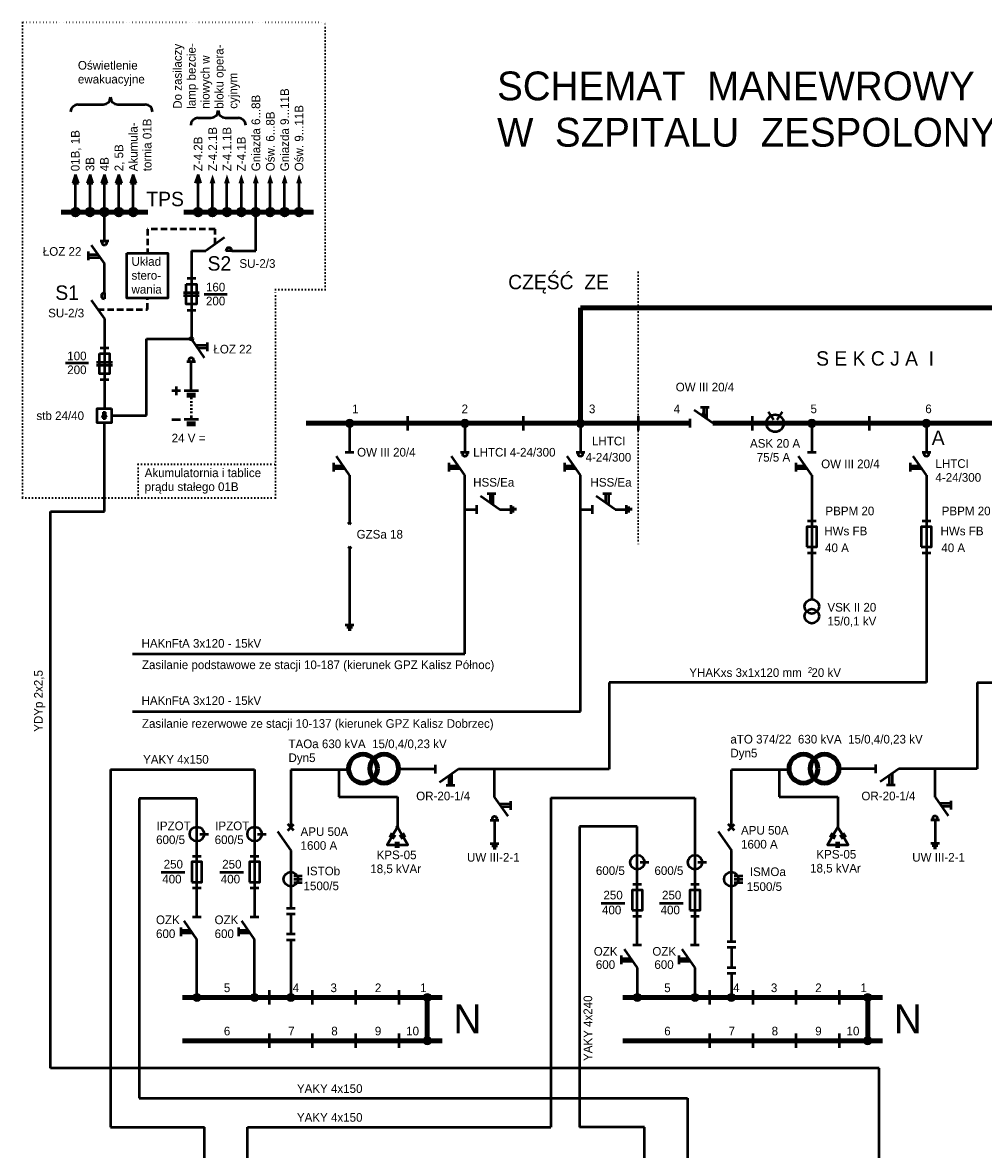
# Model space of a CAD drawing. Header units: millimetres. Extents: x 6 to 795, y 24 to 834.
# Tile 5 of 6: x 12 to 345, y 443 to 834. Entities that reach past the tile are written whole.
import ezdxf
from ezdxf.enums import TextEntityAlignment as Align

# ---------------------------------------------------------------- set-up
doc = ezdxf.new("R2010")
doc.units = ezdxf.units.MM
doc.linetypes.add('ACAD_ISO07W100', pattern=[3, 0, -3])
doc.linetypes.add('DASHED2', pattern=[9.525, 6.35, -3.175])
for name, color, linetype in [('Napisy nn N', 7, 'Continuous'), ('Napisy nn R', 5, 'Continuous'), ('Napisy ogólne', 7, 'Continuous'), ('Napisy pr.stałego', 6, 'Continuous'), ('Napisy ŚN 15 kV', 1, 'Continuous'), ('Sieć nn N', 7, 'Continuous'), ('Sieć nn R', 5, 'Continuous'), ('Sieć pr.stałego', 6, 'Continuous'), ('Sieć ŚN 15 kV', 1, 'Continuous')]:
    doc.layers.add(name, color=color, linetype=linetype)

# ---------------------------------------------------------------- blocks, each defined once
blk = doc.blocks.new('odł')
at = {"layer": 'Sieć ŚN 15 kV', "linetype": 'Continuous', "lineweight": 50}
for p, q in [((0, 0), (-6.55, 4.59)), ((-4.28, 5.59), (-1.28, 5.59)), ((-3.28, 5.59), (-3.28, 2.29)), ((-2.28, 5.59), (-2.27, 1.59)), ((-8, 1.5), (-8, -1.5))]:
    blk.add_line(p, q, dxfattribs=at)
blk = doc.blocks.new('bm')
at = {"layer": 'Sieć ŚN 15 kV', "linetype": 'Continuous', "lineweight": 50}
for p, q in [((-1.5, 0), (1.5, 0)), ((-1.5, -11.02), (1.5, -11.02))]:
    blk.add_line(p, q, dxfattribs=at)
blk.add_lwpolyline([(-1.75, -9), (1.75, -9), (1.75, -2), (-1.75, -2)], close=True, dxfattribs=at)
blk = doc.blocks.new('rozł')
at = {"layer": 'Sieć ŚN 15 kV', "linetype": 'Continuous', "lineweight": 50}
for p, q in [((-1.51, 0), (1.49, 0)), ((-5.59, -3.72), (-5.59, -6.72)), ((-0.01, -8), (-4.59, -1.45)), ((-5.59, -4.72), (-2.3, -4.72)), ((-5.59, -5.72), (-1.6, -5.73))]:
    blk.add_line(p, q, dxfattribs=at)
blk.add_circle((-0.01, -0.75), 0.75, dxfattribs=at)
blk = doc.blocks.new('tr')
at = {"layer": 'Sieć ŚN 15 kV', "color": 7, "linetype": 'Continuous', "lineweight": 100, "ltscale": 0.5}
blk.add_circle((-12.32, 0.14), 5, dxfattribs=at)
at = {"layer": 'Sieć ŚN 15 kV', "linetype": 'Continuous', "lineweight": 100, "ltscale": 0.5}
blk.add_circle((-5, 0.14), 5, dxfattribs=at)
blk = doc.blocks.new('wył')
at = {"layer": 'Sieć nn N', "linetype": 'Continuous', "lineweight": 50, "ltscale": 0.5}
for p, q in [((1.06, 6.94), (-1.06, 9.06)), ((-1.06, 6.94), (1.06, 9.06)), ((-4.62, 6.55), (0, 0))]:
    blk.add_line(p, q, dxfattribs=at)
blk = doc.blocks.new('przekł3')
at = {"layer": 'Sieć nn N', "linetype": 'Continuous', "lineweight": 50, "ltscale": 0.5}
for p, q in [((0.99, 1.15), (3.99, 1.15)), ((0.99, 0), (3.99, 0)), ((0.99, -1.14), (3.99, -1.14))]:
    blk.add_line(p, q, dxfattribs=at)
blk.add_circle((0, 0), 2.5, dxfattribs=at)
blk = doc.blocks.new('łśs')
at = {"layer": 'Sieć nn N', "linetype": 'Continuous', "lineweight": 50, "ltscale": 0.5}
for p, q in [((-1.5, 0), (1.5, 0)), ((-1.5, -2), (1.5, -2)), ((0, -2), (0, -9)), ((-1.5, -9), (1.5, -9)), ((-1.5, -11.02), (1.5, -11.02))]:
    blk.add_line(p, q, dxfattribs=at)
blk = doc.blocks.new('odłnn')
at = {"layer": 'Sieć nn N', "linetype": 'Continuous', "lineweight": 50, "ltscale": 0.5}
for p, q in [((-1.5, 8), (1.5, 8)), ((-5.59, 4.28), (-5.59, 1.28)), ((-4.59, 6.55), (0, 0)), ((-5.59, 3.28), (-2.29, 3.28)), ((-1.59, 2.27), (-5.59, 2.27))]:
    blk.add_line(p, q, dxfattribs=at)
blk = doc.blocks.new('beznn')
at = {"layer": 'Sieć nn N', "linetype": 'Continuous', "lineweight": 50, "ltscale": 0.5}
for p, q in [((-1.5, 11.02), (1.5, 11.02)), ((-1.5, 0), (1.5, 0))]:
    blk.add_line(p, q, dxfattribs=at)
blk.add_lwpolyline([(-1.75, 2.02), (1.75, 2.02), (1.75, 9.02), (-1.75, 9.02)], close=True, dxfattribs=at)
blk = doc.blocks.new('przekł1')
at = {"layer": 'Sieć nn N', "linetype": 'Continuous', "lineweight": 50, "ltscale": 0.5}
blk.add_line((0.99, 0), (3.99, 0), dxfattribs=at)
blk.add_circle((0, 0), 2.5, dxfattribs=at)
blk = doc.blocks.new('prost')
at = {"layer": 'Sieć pr.stałego', "linetype": 'Continuous', "lineweight": 50, "ltscale": 0.5}
for p, q in [((0, 0), (-1.5, 0)), ((0, -1.5), (0, 1.5)), ((3, 1.5), (0, 0)), ((2.99, -1.5), (0, 0)), ((2.99, -1.5), (2.99, 1.5)), ((4.49, 0), (2.99, 0))]:
    blk.add_line(p, q, dxfattribs=at)
blk.add_lwpolyline([(-3.38, 5.03), (6.62, 5.03), (6.62, -4.97), (-3.38, -4.97)], close=True, dxfattribs=at)
blk = doc.blocks.new('bps')
at = {"layer": 'Sieć pr.stałego', "linetype": 'Continuous', "lineweight": 50, "ltscale": 0.35}
for p, q in [((-1.5, 11.02), (1.5, 11.02)), ((-2.75, 6.03), (2.75, 6.03)), ((-2.75, 5.01), (2.75, 5.01)), ((-1.5, 0), (1.5, 0))]:
    blk.add_line(p, q, dxfattribs=at)
blk.add_lwpolyline([(-1.75, 9.02), (1.75, 9.02), (1.75, 2.02), (-1.75, 2.02)], close=True, dxfattribs=at)
blk = doc.blocks.new('styps')
at = {"layer": 'Sieć pr.stałego', "linetype": 'Continuous', "lineweight": 50, "ltscale": 0.35}
for p, q in [((0, 9.06), (0, 6.94)), ((-4.62, 6.55), (0, 0))]:
    blk.add_line(p, q, dxfattribs=at)
blk.add_arc((0, 8), 1.06, 90, 270, dxfattribs=at)
blk = doc.blocks.new('rozłps')
at = {"layer": 'Sieć pr.stałego', "linetype": 'Continuous', "lineweight": 50, "ltscale": 0.35}
for p, q in [((-1.5, 8), (1.5, 8)), ((-5.59, 4.28), (-5.59, 1.28)), ((-4.59, 6.55), (0, 0)), ((-5.59, 3.28), (-2.29, 3.28)), ((-5.59, 2.28), (-1.59, 2.27))]:
    blk.add_line(p, q, dxfattribs=at)
blk.add_circle((0, 7.25), 0.75, dxfattribs=at)

msp = doc.modelspace()

# ---------------------------------------------------------------- hatches: boundary and pattern name
at = {"layer": 'Napisy ŚN 15 kV', "linetype": 'Continuous', "lineweight": 50, "ltscale": 0.35}
h = msp.add_hatch(color=256, dxfattribs=at)
edge = h.paths.add_edge_path()
edge.add_arc((125.03, 695), 1.4, 0, 360)
h = msp.add_hatch(color=256, dxfattribs=at)
edge = h.paths.add_edge_path()
edge.add_arc((164.99, 695), 1.4, 0, 360)
h = msp.add_hatch(color=256, dxfattribs=at)
edge = h.paths.add_edge_path()
edge.add_arc((205.07, 695), 1.4, 0, 360)
h = msp.add_hatch(color=256, dxfattribs=at)
edge = h.paths.add_edge_path()
edge.add_arc((285.3, 695), 1.4, 0, 360)
h = msp.add_hatch(color=256, dxfattribs=at)
edge = h.paths.add_edge_path()
edge.add_arc((325.01, 695), 1.4, 0, 360)
at = {"layer": 'Sieć nn N', "linetype": 'Continuous', "lineweight": 0, "ltscale": 0.5}
h = msp.add_hatch(color=256, dxfattribs=at)
edge = h.paths.add_edge_path()
edge.add_arc((121.29, 574.79), 0.5, 0, 360)
h = msp.add_hatch(color=256, dxfattribs=at)
edge = h.paths.add_edge_path()
edge.add_arc((274, 574.79), 0.5, 0, 360)
h = msp.add_hatch(color=256, dxfattribs=at)
edge = h.paths.add_edge_path()
edge.add_arc((141.6, 554.92), 0.5, 0, 360)
h = msp.add_hatch(color=256, dxfattribs=at)
edge = h.paths.add_edge_path()
edge.add_arc((294.31, 554.92), 0.5, 0, 360)
h = msp.add_hatch(color=256, dxfattribs=at)
edge = h.paths.add_edge_path()
edge.add_arc((72.07, 495.84), 1.4, 0, 360)
h = msp.add_hatch(color=256, dxfattribs=at)
edge = h.paths.add_edge_path()
edge.add_arc((92.07, 495.84), 1.4, 0, 360)
h = msp.add_hatch(color=256, dxfattribs=at)
edge = h.paths.add_edge_path()
edge.add_arc((104.63, 495.84), 1.4, 0, 360)
h = msp.add_hatch(color=256, dxfattribs=at)
edge = h.paths.add_edge_path()
edge.add_arc((151.96, 495.84), 1.4, 0, 360)
h = msp.add_hatch(color=256, dxfattribs=at)
edge = h.paths.add_edge_path()
edge.add_arc((224.78, 495.84), 1.4, 0, 360)
h = msp.add_hatch(color=256, dxfattribs=at)
edge = h.paths.add_edge_path()
edge.add_arc((244.77, 495.84), 1.4, 0, 360)
h = msp.add_hatch(color=256, dxfattribs=at)
edge = h.paths.add_edge_path()
edge.add_arc((257.39, 495.84), 1.4, 0, 360)
h = msp.add_hatch(color=256, dxfattribs=at)
edge = h.paths.add_edge_path()
edge.add_arc((304.67, 495.84), 1.4, 0, 360)
h = msp.add_hatch(color=256, dxfattribs=at)
edge = h.paths.add_edge_path()
edge.add_arc((151.96, 480.84), 1.4, 0, 360)
h = msp.add_hatch(color=256, dxfattribs=at)
edge = h.paths.add_edge_path()
edge.add_arc((304.67, 480.84), 1.4, 0, 360)
at = {"layer": 'Sieć pr.stałego', "linetype": 'Continuous', "lineweight": 50, "ltscale": 0.35}
for points in [[(30.99, 778.27), (29.99, 781.34), (29, 778.27)], [(36, 778.27), (35, 781.34), (34.01, 778.27)], [(41, 778.27), (40, 781.34), (39, 778.27)], [(46, 778.27), (45, 781.34), (44.01, 778.27)], [(50.98, 778.27), (49.98, 781.34), (48.99, 778.27)], [(73.48, 778.27), (72.49, 781.34), (71.49, 778.27)], [(78.48, 778.27), (77.49, 781.34), (76.49, 778.27)], [(83.48, 778.27), (82.49, 781.34), (81.49, 778.27)], [(88.48, 778.27), (87.49, 781.34), (86.49, 778.27)], [(93.48, 778.27), (92.49, 781.34), (91.49, 778.27)], [(98.48, 778.27), (97.49, 781.34), (96.49, 778.27)], [(103.48, 778.27), (102.49, 781.34), (101.49, 778.27)], [(108.48, 778.27), (107.49, 781.34), (106.49, 778.27)]]:
    msp.add_hatch(color=256, dxfattribs=at).paths.add_polyline_path(points)
h = msp.add_hatch(color=256, dxfattribs=at)
edge = h.paths.add_edge_path()
edge.add_arc((29.99, 768.27), 1.4, 0, 360)
h = msp.add_hatch(color=256, dxfattribs=at)
edge = h.paths.add_edge_path()
edge.add_arc((35.01, 768.27), 1.4, 0, 360)
h = msp.add_hatch(color=256, dxfattribs=at)
edge = h.paths.add_edge_path()
edge.add_arc((40, 768.27), 1.4, 0, 360)
h = msp.add_hatch(color=256, dxfattribs=at)
edge = h.paths.add_edge_path()
edge.add_arc((45, 768.27), 1.4, 0, 360)
h = msp.add_hatch(color=256, dxfattribs=at)
edge = h.paths.add_edge_path()
edge.add_arc((49.99, 768.27), 1.4, 0, 360)
h = msp.add_hatch(color=256, dxfattribs=at)
edge = h.paths.add_edge_path()
edge.add_arc((72.49, 768.27), 1.4, 0, 360)
h = msp.add_hatch(color=256, dxfattribs=at)
edge = h.paths.add_edge_path()
edge.add_arc((77.49, 768.27), 1.4, 0, 360)
h = msp.add_hatch(color=256, dxfattribs=at)
edge = h.paths.add_edge_path()
edge.add_arc((82.49, 768.27), 1.4, 0, 360)
h = msp.add_hatch(color=256, dxfattribs=at)
edge = h.paths.add_edge_path()
edge.add_arc((87.49, 768.27), 1.4, 0, 360)
h = msp.add_hatch(color=256, dxfattribs=at)
edge = h.paths.add_edge_path()
edge.add_arc((92.49, 768.27), 1.4, 0, 360)
h = msp.add_hatch(color=256, dxfattribs=at)
edge = h.paths.add_edge_path()
edge.add_arc((97.49, 768.27), 1.4, 0, 360)
h = msp.add_hatch(color=256, dxfattribs=at)
edge = h.paths.add_edge_path()
edge.add_arc((102.49, 768.27), 1.4, 0, 360)
h = msp.add_hatch(color=256, dxfattribs=at)
edge = h.paths.add_edge_path()
edge.add_arc((107.49, 768.27), 1.4, 0, 360)
h = msp.add_hatch(color=6, dxfattribs=at)
edge = h.paths.add_edge_path()
edge.add_arc((70.14, 724.29), 0.5, 0, 360)
at = {"layer": 'Sieć ŚN 15 kV', "linetype": 'Continuous', "lineweight": 0}
h = msp.add_hatch(color=256, dxfattribs=at)
edge = h.paths.add_edge_path()
edge.add_arc((164.99, 665.11), 0.5, 0, 360)
h = msp.add_hatch(color=256, dxfattribs=at)
edge = h.paths.add_edge_path()
edge.add_arc((205.07, 665.11), 0.5, 0, 360)
h = msp.add_hatch(color=256, dxfattribs=at)
edge = h.paths.add_edge_path()
edge.add_arc((175.3, 575.04), 0.5, 0, 360)
h = msp.add_hatch(color=256, dxfattribs=at)
edge = h.paths.add_edge_path()
edge.add_arc((328.02, 575.19), 0.5, 0, 360)

# ---------------------------------------------------------------- linework, layer by layer
at = {"layer": 'Napisy nn N', "color": 7, "linetype": 'Continuous', "lineweight": 50, "ltscale": 0.5}
for p, q in [((59.71, 539.3), (67.9, 539.3)), ((80.01, 539.3), (88.21, 539.3)), ((212.2, 528.59), (220.4, 528.59)), ((232.51, 528.59), (240.7, 528.59))]:
    msp.add_line(p, q, dxfattribs=at)
at = {"layer": 'Napisy ogólne', "color": 6, "linetype": 'Continuous', "lineweight": 50, "ltscale": 0.35}
for p, q in [((30.77, 805.59), (39.6, 805.59)), ((44.6, 805.59), (54.17, 805.59)), ((72.43, 800.97), (76.95, 800.97)), ((81.95, 800.97), (86.48, 800.97))]:
    msp.add_line(p, q, dxfattribs=at)
for centre, start, end in [((30.77, 803.09), 90, 180), ((39.6, 808.09), 270, 0), ((44.6, 808.09), 180, 270), ((54.17, 803.09), 0, 90), ((76.95, 803.47), 270, 0), ((81.95, 803.47), 180, 270), ((72.43, 798.47), 90, 180), ((86.48, 798.47), 0, 90)]:
    msp.add_arc(centre, 2.5, start, end, dxfattribs=at)
at = {"layer": 'Napisy pr.stałego', "color": 6, "linetype": 'Continuous', "lineweight": 50, "ltscale": 0.35}
for p, q in [((74.64, 739.83), (82.61, 739.83)), ((26.54, 715.96), (34.51, 715.96))]:
    msp.add_line(p, q, dxfattribs=at)
at = {"layer": 'Napisy ŚN 15 kV', "linetype": 'Continuous', "lineweight": 0, "ltscale": 0.35}
for centre in [(125.03, 695), (164.99, 695), (205.07, 695), (285.3, 695), (325.01, 695)]:
    msp.add_circle(centre, 1.4, dxfattribs=at)
at = {"layer": 'Sieć nn N', "linetype": 'Continuous', "lineweight": 50, "ltscale": 0.5}
for p, q in [((42.08, 574.86), (92.08, 574.86)), ((42.08, 574.86), (42.08, 450.84)), ((92.08, 574.86), (92.08, 523.84)), ((124.69, 574.8), (104.69, 574.8)), ((104.69, 574.8), (104.69, 554.8)), ((121.29, 574.8), (121.29, 565.45)), ((257.39, 554.86), (257.39, 574.8)), ((277.4, 574.8), (257.4, 574.8)), ((274, 574.8), (274, 565.45)), ((72.08, 564.86), (52.08, 564.86)), ((52.08, 564.86), (52.08, 460.84)), ((72.08, 523.84), (72.08, 564.86)), ((121.29, 565.45), (141.6, 565.45)), ((141.6, 565.45), (141.6, 554.92)), ((194.78, 565.09), (244.78, 565.09)), ((194.78, 565.09), (194.78, 450.84)), ((244.78, 565.09), (244.78, 514.07)), ((274, 565.45), (294.31, 565.45)), ((294.31, 565.45), (294.31, 554.92)), ((138.76, 551.97), (140.52, 551.03)), ((139.13, 552.67), (140.89, 551.72)), ((142.32, 551.65), (144.02, 552.71)), ((142.74, 550.99), (144.43, 552.05)), ((224.78, 555.09), (204.78, 555.09)), ((204.78, 555.09), (204.78, 450.84)), ((224.78, 514.07), (224.78, 555.09)), ((291.47, 551.97), (293.23, 551.03)), ((291.84, 552.67), (293.61, 551.72)), ((295.03, 551.65), (296.73, 552.71)), ((295.45, 550.99), (297.15, 552.05)), ((141.21, 547.77), (141.21, 549.77)), ((142, 547.77), (142, 549.77)), ((293.92, 547.77), (293.92, 549.77)), ((294.71, 547.77), (294.71, 549.77)), ((104.63, 546.86), (104.63, 526.86)), ((257.39, 515.26), (257.39, 546.86)), ((72.08, 495.84), (72.08, 515.84)), ((92.07, 495.84), (92.07, 515.84)), ((104.63, 515.84), (104.63, 495.84)), ((224.78, 506.07), (224.78, 495.84)), ((244.77, 506.07), (244.77, 495.84)), ((257.39, 504.24), (257.39, 495.84)), ((97.07, 498.34), (97.07, 493.34)), ((112.07, 498.34), (112.07, 493.34)), ((127.07, 498.34), (127.07, 493.34)), ((142.07, 498.34), (142.07, 493.34)), ((249.78, 498.34), (249.78, 493.34)), ((264.78, 498.34), (264.78, 493.34)), ((279.78, 498.34), (279.78, 493.34)), ((294.78, 498.34), (294.78, 493.34)), ((97.07, 483.34), (97.07, 478.34)), ((112.07, 483.34), (112.07, 478.34)), ((127.07, 483.34), (127.07, 478.34)), ((142.07, 483.34), (142.07, 478.34)), ((249.78, 483.34), (249.78, 478.34)), ((264.78, 483.34), (264.78, 478.34)), ((279.78, 483.34), (279.78, 478.34)), ((294.78, 483.34), (294.78, 478.34)), ((52.08, 460.84), (242.21, 460.84)), ((242.21, 460.84), (242.21, 419.02)), ((42.08, 450.84), (74.66, 450.84)), ((74.66, 419.02), (74.66, 450.84)), ((89.58, 419.02), (89.58, 450.84)), ((89.58, 450.84), (194.78, 450.84)), ((227.29, 450.84), (204.78, 450.84)), ((227.29, 419.02), (227.29, 450.84))]:
    msp.add_line(p, q, dxfattribs=at)
at = {"layer": 'Sieć nn N', "linetype": 'Continuous', "lineweight": 140, "ltscale": 0.5}
for p, q in [((67.07, 495.84), (157.07, 495.84)), ((151.96, 495.84), (151.96, 480.84)), ((219.78, 495.84), (309.78, 495.84)), ((304.67, 495.84), (304.67, 480.84)), ((67.07, 480.84), (157.07, 480.84)), ((219.78, 480.84), (309.78, 480.84))]:
    msp.add_line(p, q, dxfattribs=at)
at = {"layer": 'Sieć nn N', "linetype": 'Continuous', "lineweight": 50, "ltscale": 0.5}
for points in [[(139.63, 551.51), (138.05, 548.77), (141.21, 548.77)], [(143.18, 552.19), (141.6, 554.92), (140.02, 552.19)], [(142, 548.77), (145.15, 548.78), (143.57, 551.51)], [(292.34, 551.51), (290.77, 548.77), (293.92, 548.77)], [(295.89, 552.19), (294.31, 554.92), (292.74, 552.19)], [(294.71, 548.77), (297.87, 548.78), (296.29, 551.51)]]:
    msp.add_lwpolyline(points, dxfattribs=at)
at = {"layer": 'Sieć nn N', "linetype": 'Continuous', "lineweight": 0, "ltscale": 0.5}
for centre, radius in [((141.6, 554.92), 0.5), ((72.07, 495.84), 1.4), ((92.07, 495.84), 1.4), ((104.63, 495.84), 1.4), ((151.96, 495.84), 1.4), ((224.78, 495.84), 1.4), ((244.77, 495.84), 1.4), ((257.39, 495.84), 1.4), ((304.67, 495.84), 1.4), ((151.96, 480.84), 1.4), ((304.67, 480.84), 1.4)]:
    msp.add_circle(centre, radius, dxfattribs=at)
at = {"layer": 'Sieć nn R', "linetype": 'Continuous', "lineweight": 50, "ltscale": 0.35}
for p, q in [((40, 664.42), (40, 695.19)), ((21.25, 471.31), (21.25, 664.42)), ((21.25, 664.42), (40, 664.42)), ((308.69, 471.31), (21.25, 471.31)), ((308.69, 328.71), (308.69, 471.31))]:
    msp.add_line(p, q, dxfattribs=at)
at = {"layer": 'Sieć pr.stałego', "color": 6, "linetype": 'ACAD_ISO07W100', "lineweight": 35, "ltscale": 0.35}
for p, q in [((116.59, 834.02), (11.61, 834.02)), ((11.61, 834.02), (11.61, 669.11)), ((116.59, 741.47), (116.59, 834.02)), ((99.34, 669.11), (99.34, 741.47)), ((99.34, 741.47), (116.59, 741.47)), ((51.7, 669.11), (51.7, 680.86)), ((51.7, 680.86), (99.34, 680.86)), ((11.61, 669.11), (99.34, 669.11))]:
    msp.add_line(p, q, dxfattribs=at)
at = {"layer": 'Sieć pr.stałego', "linetype": 'Continuous', "lineweight": 50, "ltscale": 0.35}
for p, q in [((29.99, 781.34), (29, 778.27)), ((29, 778.27), (30.99, 778.27)), ((30.99, 778.27), (29.99, 781.34)), ((29.99, 768.27), (29.99, 778.27)), ((35, 781.34), (34.01, 778.27)), ((34.01, 778.27), (36, 778.27)), ((36, 778.27), (35, 781.34)), ((35.01, 768.27), (35.01, 778.27)), ((40, 781.34), (39, 778.27)), ((39, 778.27), (41, 778.27)), ((41, 778.27), (40, 781.34)), ((40, 768.27), (40, 778.27)), ((45, 781.34), (44.01, 778.27)), ((44.01, 778.27), (46, 778.27)), ((46, 778.27), (45, 781.34)), ((45, 768.27), (45, 778.27)), ((49.98, 781.34), (48.99, 778.27)), ((48.99, 778.27), (50.98, 778.27)), ((50.98, 778.27), (49.98, 781.34)), ((49.99, 768.27), (49.99, 778.27)), ((72.49, 781.34), (71.49, 778.27)), ((73.48, 778.27), (72.49, 781.34)), ((72.49, 768.27), (72.49, 778.27)), ((77.49, 768.27), (77.49, 778.27)), ((82.49, 768.27), (82.49, 778.27)), ((87.49, 768.27), (87.49, 778.27)), ((92.49, 768.27), (92.49, 778.27)), ((97.49, 768.27), (97.49, 778.27)), ((102.49, 768.27), (102.49, 778.27)), ((107.49, 768.27), (107.49, 778.27)), ((40, 758.27), (40, 768.27)), ((40, 740.27), (40, 750.27))]:
    msp.add_line(p, q, dxfattribs=at)
at = {"layer": 'Sieć pr.stałego', "linetype": 'Continuous', "lineweight": 140, "ltscale": 0.35}
msp.add_line((25, 768.27), (55, 768.27), dxfattribs=at)
at = {"layer": 'Sieć pr.stałego', "color": 6, "linetype": 'Continuous', "lineweight": 140, "ltscale": 0.35}
msp.add_line((67.5, 768.27), (112.5, 768.27), dxfattribs=at)
at = {"layer": 'Sieć pr.stałego', "color": 6, "linetype": 'Continuous', "lineweight": 50, "ltscale": 0.35}
for p, q in [((92.51, 754.86), (92.51, 768.27)), ((70.14, 754.86), (75.14, 754.86)), ((70.14, 754.86), (70.14, 724.29)), ((84.2, 754.86), (92.51, 754.86)), ((40, 731.21), (40, 700.19)), ((54.59, 697.69), (54.59, 724.29)), ((54.59, 724.29), (70.14, 724.29)), ((70.12, 706.29), (70.12, 716.29)), ((42.5, 697.69), (54.59, 697.69))]:
    msp.add_line(p, q, dxfattribs=at)
at = {"layer": 'Sieć pr.stałego', "color": 6, "linetype": 'DASHED2', "lineweight": 50, "ltscale": 0.35}
for p, q in [((78.42, 762.32), (54.88, 762.32)), ((54.88, 762.32), (54.88, 754.04)), ((78.42, 757.17), (78.42, 762.32)), ((54.88, 734.49), (54.88, 738.4)), ((37.69, 734.49), (54.88, 734.49))]:
    msp.add_line(p, q, dxfattribs=at)
at = {"layer": 'Sieć pr.stałego', "linetype": 'Continuous', "lineweight": 50, "ltscale": 0.5}
for p, q in [((64.88, 707.79), (64.88, 704.79)), ((66.38, 706.29), (63.38, 706.29)), ((72.62, 706.29), (67.62, 706.29)), ((70.12, 704.77), (70.12, 703.37)), ((70.12, 702.72), (70.12, 702.12)), ((70.12, 701.55), (70.12, 700.94)), ((70.12, 700.28), (70.12, 699.67)), ((63.38, 696.29), (66.38, 696.29)), ((72.62, 696.29), (67.62, 696.29)), ((70.12, 699.07), (70.12, 698.46)), ((70.12, 697.69), (70.12, 696.29))]:
    msp.add_line(p, q, dxfattribs=at)
at = {"layer": 'Sieć pr.stałego', "linetype": 'Continuous', "lineweight": 100, "ltscale": 0.5}
for p, q in [((71.62, 704.77), (68.62, 704.77)), ((71.62, 694.77), (68.62, 694.77))]:
    msp.add_line(p, q, dxfattribs=at)
at = {"layer": 'Sieć pr.stałego', "color": 6, "linetype": 'Continuous', "lineweight": 50, "ltscale": 0.35}
msp.add_lwpolyline([(47.78, 754.04), (61.99, 754.04), (61.99, 738.4), (47.78, 738.4)], close=True, dxfattribs=at)
at = {"layer": 'Sieć pr.stałego', "linetype": 'Continuous', "lineweight": 50, "ltscale": 0.35}
for centre in [(29.99, 768.27), (35.01, 768.27), (40, 768.27), (45, 768.27), (49.99, 768.27), (72.49, 768.27), (77.49, 768.27), (82.49, 768.27), (87.49, 768.27), (92.49, 768.27), (97.49, 768.27), (102.49, 768.27), (107.49, 768.27)]:
    msp.add_circle(centre, 1.4, dxfattribs=at)
at = {"layer": 'Sieć pr.stałego', "color": 6, "linetype": 'Continuous', "lineweight": 50, "ltscale": 0.35}
msp.add_circle((70.14, 724.29), 0.5, dxfattribs=at)
at = {"layer": 'Sieć ŚN 15 kV', "linetype": 'ACAD_ISO07W100', "lineweight": 35, "ltscale": 0.35}
msp.add_line((225.1, 747.47), (225.1, 652.66), dxfattribs=at)
at = {"layer": 'Sieć ŚN 15 kV', "linetype": 'Continuous', "lineweight": 140}
for p, q in [((205.07, 735), (705, 735)), ((205.07, 735), (205.07, 695)), ((110, 695), (243, 695)), ((251, 695), (401, 695))]:
    msp.add_line(p, q, dxfattribs=at)
at = {"layer": 'Sieć ŚN 15 kV', "linetype": 'Continuous', "lineweight": 50}
for p, q in [((145.07, 697.5), (145.07, 692.5)), ((185.15, 697.5), (185.15, 692.5)), ((225.1, 697.5), (225.1, 692.5)), ((264.6, 697.5), (264.6, 692.5)), ((270.1, 698.96), (271.99, 696.17)), ((275.04, 698.96), (273.15, 696.17)), ((305.14, 697.5), (305.14, 692.5)), ((125.03, 695), (125.03, 685)), ((164.99, 695), (164.99, 685)), ((205.07, 695), (205.07, 685)), ((285.3, 695), (285.3, 685)), ((325.01, 695), (325.01, 685)), ((125.03, 677), (125.03, 659.99)), ((164.99, 614.98), (164.99, 677)), ((205.07, 595.08), (205.07, 677)), ((285.3, 677), (285.3, 633.96)), ((325.01, 677), (325.01, 605.04)), ((164.99, 665.11), (168.99, 665.11)), ((176.99, 665.11), (180.99, 665.11)), ((180.99, 663.61), (180.99, 666.61)), ((181.76, 664.11), (181.76, 666.11)), ((182.56, 664.7), (182.56, 665.7)), ((205.07, 665.11), (209.07, 665.11)), ((217.07, 665.11), (221.07, 665.11)), ((221.07, 663.61), (221.07, 666.61)), ((221.84, 664.11), (221.84, 666.11)), ((222.64, 664.7), (222.64, 665.7)), ((125.03, 659.99), (124.51, 660.76)), ((125.03, 659.99), (125.56, 660.76)), ((125.03, 652.29), (124.51, 651.53)), ((125.03, 652.29), (125.56, 651.53)), ((125.03, 652.29), (125.03, 625.09)), ((123.53, 625.09), (126.53, 625.09)), ((124.04, 624.31), (126.04, 624.31)), ((124.53, 623.52), (125.53, 623.52)), ((49.78, 614.98), (164.99, 614.98)), ((325.01, 605.04), (215.07, 605.04)), ((49.78, 595.08), (205.07, 595.08)), ((173.81, 549.21), (176.81, 549.21)), ((174.31, 548.44), (176.31, 548.44)), ((174.81, 547.64), (175.81, 547.64)), ((326.52, 549.36), (329.52, 549.36)), ((327.03, 548.58), (329.03, 548.58)), ((327.52, 547.78), (328.52, 547.78))]:
    msp.add_line(p, q, dxfattribs=at)
at = {"layer": 'Sieć ŚN 15 kV', "linetype": 'Continuous', "lineweight": 50, "ltscale": 0.5}
for p, q in [((215.07, 605.04), (215.07, 575.04)), ((342.65, 605.04), (445.05, 605.04)), ((342.65, 605.04), (342.65, 575.19)), ((154.78, 575.04), (141.99, 575.04)), ((215.07, 575.04), (162.78, 575.04)), ((175.3, 565.21), (175.3, 575.04)), ((307.49, 575.19), (294.71, 575.19)), ((342.65, 575.19), (315.49, 575.19)), ((328.02, 565.36), (328.02, 575.19)), ((175.31, 557.21), (175.31, 549.21)), ((328.02, 557.36), (328.02, 549.36))]:
    msp.add_line(p, q, dxfattribs=at)
at = {"layer": 'Sieć ŚN 15 kV', "linetype": 'Continuous', "lineweight": 50}
for centre, radius in [((272.57, 695), 3), ((285.3, 631.46), 2.5)]:
    msp.add_circle(centre, radius, dxfattribs=at)
at = {"layer": 'Sieć ŚN 15 kV', "color": 7, "linetype": 'Continuous', "lineweight": 50, "ltscale": 0.5}
msp.add_circle((285.3, 628.1), 2.5, dxfattribs=at)
at = {"layer": 'Sieć ŚN 15 kV', "linetype": 'Continuous', "lineweight": 50}
for p in [(247.61, 698.39), (247.61, 698.39), (248.17, 697.83), (248.17, 697.83), (248.74, 697.26), (248.74, 697.26)]:
    msp.add_point(p, dxfattribs=at)

# ---------------------------------------------------------------- block references
at = {"layer": 'Sieć nn N', "linetype": 'Continuous', "lineweight": 50}
for name, p in [('wył', (104.63, 546.86)), ('wył', (257.39, 546.86)), ('przekł1', (72.08, 552.51)), ('przekł1', (92.08, 552.51)), ('beznn', (72.08, 533.84)), ('beznn', (92.08, 533.84)), ('przekł1', (224.78, 542.74)), ('przekł1', (244.78, 542.74)), ('przekł3', (104.63, 536.86)), ('przekł3', (257.34, 536.86)), ('beznn', (224.78, 524.07)), ('beznn', (244.78, 524.07)), ('odłnn', (72.08, 515.84)), ('odłnn', (92.07, 515.84)), ('łśs', (104.63, 526.86)), ('odłnn', (224.78, 506.07)), ('odłnn', (244.77, 506.07)), ('łśs', (257.39, 515.26))]:
    msp.add_blockref(name, p, dxfattribs=at)
at = {"layer": 'Sieć pr.stałego', "linetype": 'Continuous', "lineweight": 50}
for name, p, rotation in [('styps', (75.14, 754.86), 270), ('rozłps', (70.14, 724.29), 179.8545138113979)]:
    msp.add_blockref(name, p, dxfattribs=dict(at, rotation=rotation))
for name, p in [('rozłps', (40, 750.27)), ('bps', (70.14, 734.29)), ('styps', (40, 731.21)), ('bps', (40, 710.19))]:
    msp.add_blockref(name, p, dxfattribs=at)
at = {"layer": 'Sieć pr.stałego', "linetype": 'Continuous', "lineweight": 50, "xscale": 0.5, "yscale": 0.5, "zscale": 0.5, "rotation": 270}
msp.add_blockref('prost', (39.99, 698.5), dxfattribs=at)
at = {"layer": 'Sieć ŚN 15 kV', "linetype": 'Continuous', "lineweight": 50}
for name, p in [('odł', (251, 695)), ('rozł', (164.99, 685)), ('rozł', (205.07, 685)), ('rozł', (325.02, 685)), ('odł', (176.99, 665.11)), ('odł', (217.07, 665.11)), ('bm', (285.3, 661.12)), ('bm', (325.01, 661.12))]:
    msp.add_blockref(name, p, dxfattribs=at)
at = {"layer": 'Sieć ŚN 15 kV', "linetype": 'Continuous', "lineweight": 50, "xscale": -1}
for p, rotation in [((125.03, 677), 90), ((285.3, 677), 90), ((162.78, 575.04), 180), ((315.49, 575.19), 180)]:
    msp.add_blockref('odł', p, dxfattribs=dict(at, rotation=rotation))
at = {"layer": 'Sieć ŚN 15 kV', "color": 7, "linetype": 'Continuous', "lineweight": 100}
for p in [(141.99, 575.04), (294.71, 575.04)]:
    msp.add_blockref('tr', p, dxfattribs=at)
at = {"layer": 'Sieć ŚN 15 kV', "linetype": 'Continuous', "lineweight": 50, "rotation": 180}
for p in [(175.3, 557.21), (328.01, 557.36)]:
    msp.add_blockref('rozł', p, dxfattribs=at)

# ---------------------------------------------------------------- texts
at = {"layer": 'Napisy nn N', "color": 7, "linetype": 'Continuous', "lineweight": 40, "ltscale": 0.5}
for s, p in [('YAKY 4x150', (53.41, 576)), ('250', (60.54, 539.66)), ('250', (80.84, 539.66)), ('KPS-05', (134.39, 542.88)), ('KPS-05', (286.88, 543.09)), ('18,5 kVAr', (132.18, 538.06)), ('18,5 kVAr', (284.68, 538.27)), ('400', (60.05, 534.49)), ('400', (80.35, 534.49)), ('250', (213.03, 528.94)), ('250', (233.34, 528.94)), ('400', (212.54, 523.77)), ('400', (232.85, 523.77)), ('YAKY 4x150', (106.74, 461.82)), ('YAKY 4x150', (106.74, 451.82))]:
    msp.add_text(s, height=3, dxfattribs=at).set_placement(p, align=Align.BOTTOM_LEFT)
for s, p in [('IPZOT', (69.92, 555.36)), ('IPZOT', (90.23, 555.36)), ('600/5', (67.96, 550.54)), ('600/5', (88.27, 550.54)), ('600/5', (220.45, 539.83)), ('600/5', (240.76, 539.83)), ('OZK', (66.13, 522.76)), ('OZK', (86.44, 522.76)), ('600', (64.59, 517.94)), ('600', (84.9, 517.94)), ('OZK', (217.93, 511.81)), ('OZK', (238.24, 511.81)), ('600', (217.09, 507.23)), ('600', (237.39, 507.23))]:
    msp.add_text(s, height=3, dxfattribs=at).set_placement(p, align=Align.MIDDLE_RIGHT)
for s, p in [('APU 50A', (260.74, 555.31)), ('APU 50A', (108.01, 554.86)), ('1600 A', (108.01, 550.04)), ('1600 A', (260.74, 550.49))]:
    msp.add_text(s, height=3, dxfattribs=at).set_placement(p, align=Align.TOP_LEFT)
for s, p in [('ISTOb', (110.14, 539.69)), ('ISMOa', (263.8, 539.44)), ('1500/5', (109.04, 534.53)), ('1500/5', (262.7, 534.28))]:
    msp.add_text(s, height=3, dxfattribs=at).set_placement(p, align=Align.MIDDLE_LEFT)
msp.add_text('YAKY 4x240', height=3, rotation=90, dxfattribs=at).set_placement((210.04, 473.78), align=Align.BOTTOM_LEFT)
at = {"layer": 'Napisy nn R', "linetype": 'Continuous', "lineweight": 50, "ltscale": 0.35}
msp.add_text('YDYp 2x2,5', height=3, rotation=90, dxfattribs=at).set_placement((19.51, 587.98), align=Align.BOTTOM_LEFT)
at = {"layer": 'Napisy ogólne', "color": 6, "linetype": 'Continuous', "lineweight": 50, "ltscale": 0.35}
for s, p in [('Do zasilaczy', (63.82, 804.11)), ('lamp bezcie-', (68.64, 804.11)), ('bloku opera-', (78.28, 804.11)), ('niowych w', (73.46, 804.11)), ('cyjnym', (83.09, 804.11))]:
    msp.add_text(s, height=3, rotation=90, dxfattribs=at).set_placement(p, align=Align.TOP_LEFT)
for s, height, p in [('Oświetlenie', 3, (30.8, 816.79)), ('ewakuacyjne', 3, (30.8, 811.98)), ('TPS', 5, (54.55, 768.81))]:
    msp.add_text(s, height=height, dxfattribs=at).set_placement(p, align=Align.BOTTOM_LEFT)
at = {"layer": 'Napisy ogólne', "color": 0, "linetype": 'Continuous', "lineweight": 140, "ltscale": 0.5}
for s, p in [('SCHEMAT  MANEWROWY  UKŁADU  ELEKTROENERGETYCZNEGO', (176.15, 817.03)), ('W  SZPITALU  ZESPOLONYM  W  KALISZU  im. LUDWIKA  PERZYNY', (176.15, 800.96))]:
    msp.add_text(s, height=10, dxfattribs=at).set_placement(p, align=Align.TOP_LEFT)
at = {"layer": 'Napisy ogólne', "color": 6, "linetype": 'Continuous', "lineweight": 50, "ltscale": 0.35}
for s, p in [('Układ', (49.39, 752.63)), ('stero-', (49.39, 747.81)), ('wania', (49.39, 742.99)), ('Akumulatornia i tablice', (53.96, 679.33)), ('prądu stałego 01B', (53.96, 674.51))]:
    msp.add_text(s, height=3, dxfattribs=at).set_placement(p, align=Align.TOP_LEFT)
for s, p in [('S2', (83.94, 750.46)), ('S1', (31.14, 740.32))]:
    msp.add_text(s, height=5, dxfattribs=at).set_placement(p, align=Align.MIDDLE_RIGHT)
at = {"layer": 'Napisy ogólne', "color": 1, "linetype": 'Continuous', "lineweight": 70, "ltscale": 0.5}
msp.add_text('CZĘŚĆ  ZE', height=5, dxfattribs=at).set_placement((180, 740), align=Align.BOTTOM_LEFT)
msp.add_text('S E K C J A  I', height=5, dxfattribs=at).set_placement((286.8, 720), align=Align.TOP_LEFT)
at = {"layer": 'Napisy ogólne', "color": 1, "linetype": 'Continuous', "lineweight": 40, "ltscale": 0.5}
for s, p in [('1', (127.01, 700)), ('2', (164.96, 700)), ('3', (209.12, 700)), ('4', (238.51, 700)), ('5', (285.95, 700)), ('6', (325.75, 700))]:
    msp.add_text(s, height=3, dxfattribs=at).set_placement(p, align=Align.MIDDLE_CENTER)
at = {"layer": 'Napisy ogólne', "color": 6, "linetype": 'Continuous', "lineweight": 40, "ltscale": 0.5}
msp.add_text('24 V =', height=3, dxfattribs=at).set_placement((63.31, 691.38), align=Align.TOP_LEFT)
at = {"layer": 'Napisy ogólne', "color": 7, "linetype": 'Continuous', "lineweight": 40, "ltscale": 0.5}
for s, p in [('5', (82.53, 499.18)), ('4', (106.41, 499.18)), ('3', (119.5, 499.18)), ('2', (134.89, 499.18)), ('1', (150.56, 499.18)), ('5', (235.23, 499.18)), ('4', (259.11, 499.18)), ('3', (272.21, 499.18)), ('2', (287.59, 499.18)), ('1', (303.26, 499.18)), ('6', (82.53, 484.18)), ('7', (104.84, 484.18)), ('8', (119.78, 484.18)), ('9', (134.88, 484.18)), ('10', (146.86, 484.18)), ('6', (235.23, 484.18)), ('7', (257.54, 484.18)), ('8', (272.48, 484.18)), ('9', (287.58, 484.18)), ('10', (299.56, 484.18))]:
    msp.add_text(s, height=3, dxfattribs=at).set_placement(p, align=Align.MIDDLE_CENTER)
at = {"layer": 'Napisy ogólne', "color": 7, "linetype": 'Continuous', "lineweight": 140, "ltscale": 0.5}
for p in [(161.03, 488.39), (313.75, 488.39)]:
    msp.add_text('N', height=10, dxfattribs=at).set_placement(p, align=Align.MIDDLE_LEFT)
at = {"layer": 'Napisy pr.stałego', "color": 6, "linetype": 'Continuous', "lineweight": 50, "ltscale": 0.35}
for s, p in [('Gniazda 6...8B', (92.51, 782.43)), ('Gniazda 9...11B', (102.49, 782.43)), ('Ośw. 6...8B', (97.51, 782.43)), ('Ośw. 9...11B', (107.48, 782.43)), ('Z-4.2.1B', (77.51, 782.43)), ('Z-4.1.1B', (82.46, 782.43)), ('Z-4.2B', (72.47, 782.43)), ('Z-4.1B', (87.44, 782.43))]:
    msp.add_text(s, height=3, rotation=90, dxfattribs=at).set_placement(p, align=Align.MIDDLE_LEFT)
at = {"layer": 'Napisy pr.stałego', "linetype": 'Continuous', "lineweight": 50, "ltscale": 0.35}
for s, p in [('tornia 01B', (54.81, 782.43)), ('Akumula-', (49.99, 782.43)), ('2, 5B', (45.01, 782.43)), ('3B', (35, 782.43)), ('4B', (40, 782.43))]:
    msp.add_text(s, height=3, rotation=90, dxfattribs=at).set_placement(p, align=Align.MIDDLE_LEFT)
msp.add_text('01B, 1B', height=3, rotation=90, dxfattribs=at).set_placement((32.28, 782.43), align=Align.BOTTOM_LEFT)
at = {"layer": 'Napisy pr.stałego', "color": 6, "linetype": 'Continuous', "lineweight": 50, "ltscale": 0.35}
for s, p in [('ŁOZ 22', (32.01, 754.61)), ('160', (81.9, 742.24)), ('200', (81.9, 737.42)), ('100', (33.8, 718.37)), ('ŁOZ 22', (91.17, 720.72)), ('200', (33.8, 713.56))]:
    msp.add_text(s, height=3, dxfattribs=at).set_placement(p, align=Align.MIDDLE_RIGHT)
for p in [(93.05, 751.93), (26.73, 734.74)]:
    msp.add_text('SU-2/3', height=3, dxfattribs=at).set_placement(p, align=Align.TOP_CENTER)
at = {"layer": 'Napisy pr.stałego', "linetype": 'Continuous', "lineweight": 40, "ltscale": 0.5}
msp.add_text('stb 24/40', height=3, dxfattribs=at).set_placement((24.68, 695.23), align=Align.BOTTOM_CENTER)
at = {"layer": 'Napisy ŚN 15 kV', "linetype": 'Continuous', "lineweight": 40, "ltscale": 0.5}
for s, p in [('OW III 20/4', (248.24, 707.57)), ('OW III 20/4', (137.76, 684.97)), ('GZSa 18', (135.47, 656.51))]:
    msp.add_text(s, height=3, dxfattribs=at).set_placement(p, align=Align.MIDDLE_CENTER)
at = {"layer": 'Napisy ŚN 15 kV', "linetype": 'Continuous', "lineweight": 70, "ltscale": 0.5}
msp.add_text('A', height=5, dxfattribs=at).set_placement((329.1, 690), align=Align.MIDDLE_CENTER)
at = {"layer": 'Napisy ŚN 15 kV', "linetype": 'Continuous', "lineweight": 40, "ltscale": 0.5}
for s, p in [('LHTCI', (209.06, 688.83)), ('LHTCI 4-24/300', (167.86, 684.96)), ('OW III 20/4', (288.53, 680.92)), ('LHTCI', (328.16, 681.04)), ('4-24/300', (328.16, 676.22)), ('HSS/Ea', (167.86, 674.53)), ('HSS/Ea', (208.53, 674.53))]:
    msp.add_text(s, height=3, dxfattribs=at).set_placement(p, align=Align.MIDDLE_LEFT)
for s, p in [(' ASK 20 A', (271.99, 689.53)), ('75/5 A', (271.99, 684.71))]:
    msp.add_text(s, height=3, dxfattribs=at).set_placement(p, align=Align.TOP_CENTER)
at = {"layer": 'Napisy ŚN 15 kV', "linetype": 'Continuous', "lineweight": 50, "ltscale": 0.35}
msp.add_text('4-24/300', height=3, dxfattribs=at).set_placement((206.84, 684.71), align=Align.TOP_LEFT)
at = {"layer": 'Napisy ŚN 15 kV', "linetype": 'Continuous', "lineweight": 40, "ltscale": 0.5}
for s, p in [('PBPM 20', (290.01, 666.09)), ('PBPM 20', (330.33, 666.09)), ('HWs FB', (289.6, 659.15)), ('HWs FB', (329.92, 659.15)), ('VSK II 20', (290.7, 632.69)), ('15/0,1 kV', (290.7, 627.87)), ('Zasilanie podstawowe ze stacji 10-187 (kierunek GPZ Kalisz Północ)', (53, 612.73)), ('Zasilanie rezerwowe ze stacji 10-137 (kierunek GPZ Kalisz Dobrzec)', (53, 592.36)), ('aTO 374/22  630 kVA  15/0,4/0,23 kV', (257.05, 586.92)), ('TAOa 630 kVA  15/0,4/0,23 kV', (103.82, 585.31)), ('Dyn5', (103.82, 580.49)), ('Dyn5', (257.05, 582.1)), ('OR-20-1/4', (148.1, 567.22)), ('OR-20-1/4', (302.49, 567.22)), ('UW III-2-1', (165.72, 545.94)), ('UW III-2-1', (320.11, 545.94))]:
    msp.add_text(s, height=3, dxfattribs=at).set_placement(p, align=Align.TOP_LEFT)
at = {"layer": 'Napisy ŚN 15 kV', "linetype": 'Continuous', "lineweight": 40, "ltscale": 0.35}
for p in [(289.89, 653.31), (330.2, 653.31)]:
    msp.add_text('40 A', height=3, dxfattribs=at).set_placement(p, align=Align.TOP_LEFT)
at = {"layer": 'Napisy ŚN 15 kV', "linetype": 'Continuous', "lineweight": 40, "ltscale": 0.5}
for s, height, p in [('HAKnFtA 3x120 - 15kV', 3, (52.87, 616.26)), ('YHAKxs 3x1x120 mm   20 kV', 3, (242.79, 606.12)), ('2', 2, (283.94, 607.82)), ('HAKnFtA 3x120 - 15kV', 3, (52.87, 596.41))]:
    msp.add_text(s, height=height, dxfattribs=at).set_placement(p, align=Align.BOTTOM_LEFT)

doc.saveas('drawing.dxf')
